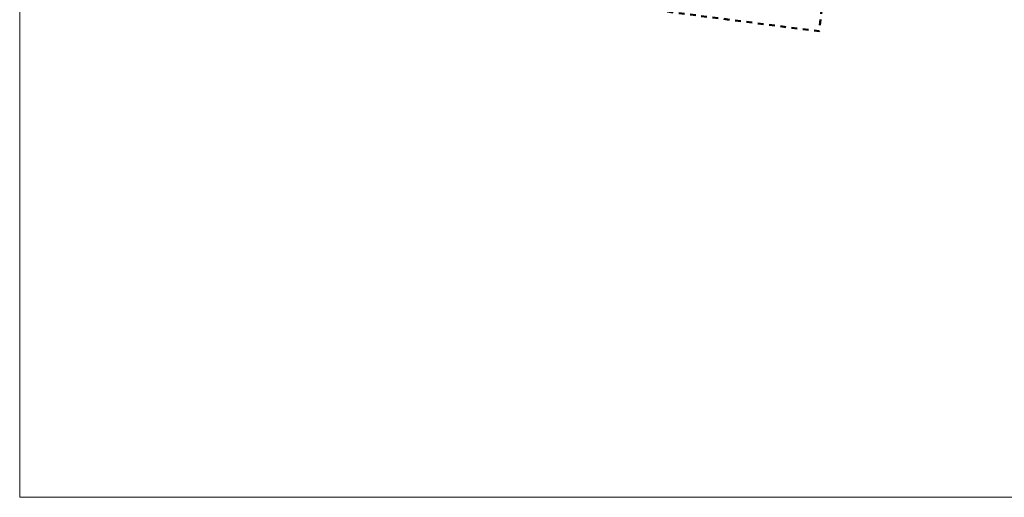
# Model space of a CAD drawing. Header units: millimetres. Extents: x 85983 to 6689246, y 628102 to 1220745.
# Tile 12 of 19: x 5850977 to 6058550, y 628102 to 728768. Entities that reach past the tile are written whole.
import ezdxf
from ezdxf.xclip import XClip

# ---------------------------------------------------------------- set-up
doc = ezdxf.new("R2010")
doc.units = ezdxf.units.MM
doc.header["$MEASUREMENT"] = 0
doc.header["$XCLIPFRAME"] = 0
doc.linetypes.add('Przerywana długa 2', pattern=[2400, 1200, -1200])
doc.layers.add('2D - Rysunki i Obrazki', color=7, linetype='Continuous')
doc.layers.add('__ Granica opracowania_Nr_pióra__26', color=5, linetype='Continuous', lineweight=50)
doc.layers.add('SKMBT_C28023102512110_2_0_Nr_pióra__1', color=7, linetype='Continuous', lineweight=13)
picture_1 = doc.add_image_def('image1.tif', size_in_pixel=(12377, 8750))

# ---------------------------------------------------------------- blocks, each defined once
blk = doc.blocks.new('Rysunek_3_2', base_point=(6270111.458469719, 924423.5374873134))
at = {"layer": 'SKMBT_C28023102512110_2_0_Nr_pióra__1', "color": 7, "lineweight": 13}
image = blk.add_image(picture_1, insert=(5850977.414885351, 628101.9790052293), size_in_units=(838268.0871687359, 592643.1169641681), dxfattribs=at)
image.set_boundary_path([(-0.5, -0.5), (12376.5, 8749.5)])

msp = doc.modelspace()

# ---------------------------------------------------------------- linework, layer by layer
at = {"layer": '__ Granica opracowania_Nr_pióra__26', "color": 5, "linetype": 'Przerywana długa 2', "lineweight": 50, "flags": 128}
msp.add_lwpolyline([(5935172.380534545, 737256.6283883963), (6019552.380533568, 726316.6283901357), (6032052.380534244, 842726.6283884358), (5948452.380534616, 852886.6283882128)], close=True, dxfattribs=at)

# ---------------------------------------------------------------- block references
at = {"layer": '2D - Rysunki i Obrazki', "color": 151, "linetype": 'Continuous', "lineweight": 13, "true_color": 0x80c2ff}
ref = msp.add_blockref('Rysunek_3_2', (6270111.458469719, 924423.5374873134), dxfattribs=at)
XClip(ref).set_block_clipping_path([(5850977.414885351, 628101.9790052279), (6689245.502054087, 1220745.095969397)])

doc.saveas('drawing.dxf')
